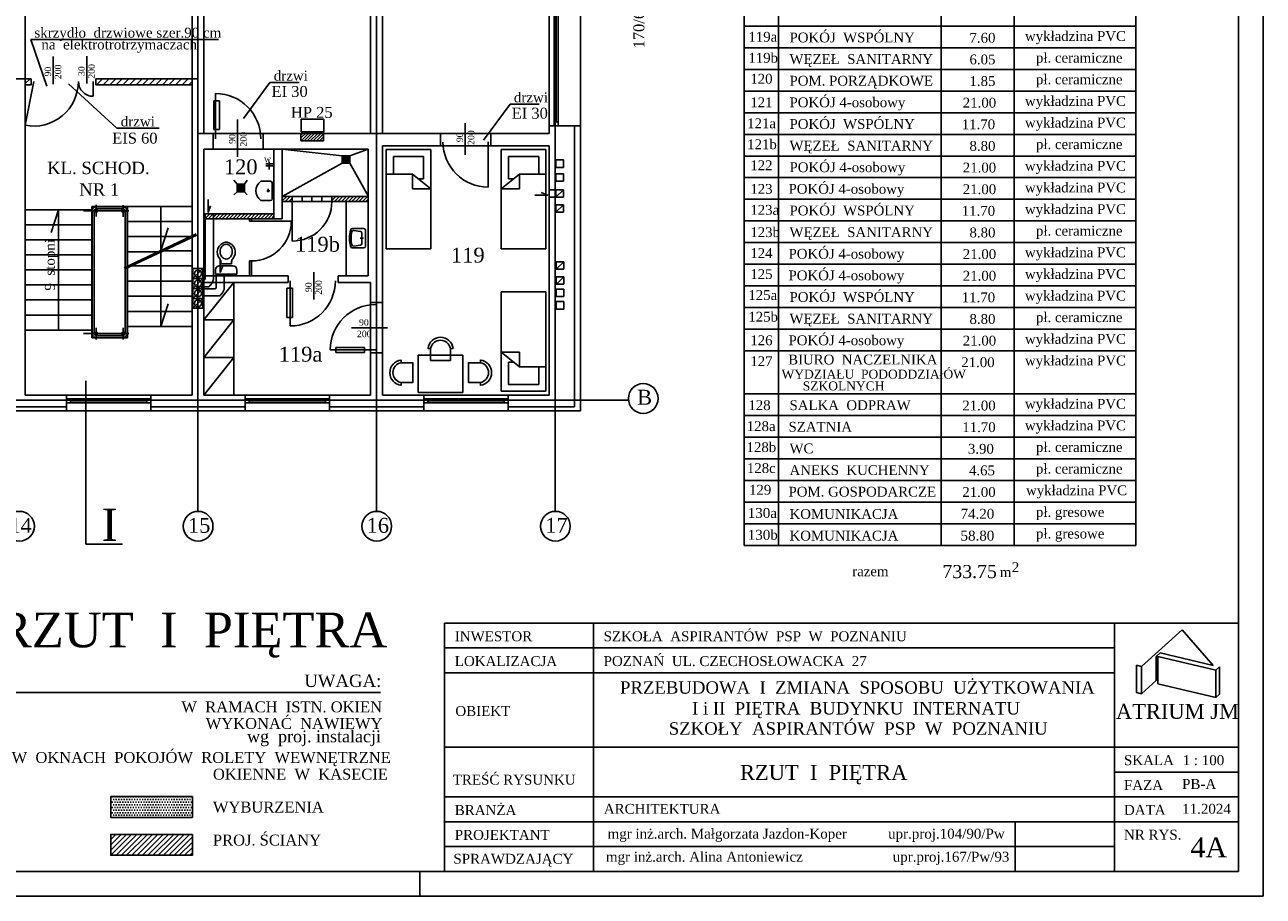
# Model space of a CAD drawing. Extents: x -4334 to 40851, y -15274 to 9778.
# Tile 10 of 15: x 38355 to 40851, y 3455 to 5210. Entities that reach past the tile are written whole.
import ezdxf

# ---------------------------------------------------------------- set-up
doc = ezdxf.new("R2010")
doc.units = 0
doc.header["$LTSCALE"] = 100
doc.header["$MEASUREMENT"] = 0
doc.linetypes.add('ACAD_ISO02W100', pattern=[15, 12, -3])
doc.linetypes.add('ACAD_ISO04W100', pattern=[30.5, 24, -3, 0.5, -3])
doc.layers.get('0').update_dxf_attribs({"color": 251, "linetype": 'CONTINUOUS'})
for name, color, linetype in [('CIENKIE', 251, 'CONTINUOUS'), ('NAPIS', 251, 'CONTINUOUS'), ('OSIE', 251, 'ACAD_ISO04W100'), ('PRZERYW', 251, 'ACAD_ISO02W100'), ('SCIANY', 251, 'CONTINUOUS'), ('urzadzenia', 251, 'CONTINUOUS'), ('URZĄDZENIA', 251, 'CONTINUOUS')]:
    doc.layers.add(name, color=color, linetype=linetype)
doc.styles.add('NEWROMAN', font='TIMES.TTF')
pattern_1 = [(45, (16277.179, -49.962), (-3.5355339, 3.5355339), [])]

# ---------------------------------------------------------------- blocks, each defined once
blk = doc.blocks.new('R053')
for p, q in [((0.917, 0.692), (0.083, 0.692)), ((0, 0.608), (0, 0)), ((0.095, 0.075), (0.149, 0.421)), ((0.769, 0.492), (0.231, 0.492)), ((0.5, 0.575), (0.5, 0.408)), ((0.905, 0.075), (0.851, 0.421)), ((1, 0), (1, 0.608))]:
    blk.add_line(p, q)
for centre, radius, start, end in [((0.083, 0.608), 0.0833, 90, 180), ((0.917, 0.608), 0.0833, 0, 90), ((0.083, 0), 0.0833, 180, 254.04705), ((0.177, 0.062), 0.0833, 171.19534, 256.97978), ((0.231, 0.408), 0.0833, 90, 171.19534), ((0.769, 0.408), 0.0833, 8.80466, 90), ((0.823, 0.062), 0.0833, 283.02022, 8.80466), ((0.5, 1.458), 1.599, 254.04705, 285.95295), ((0.5, 1.458), 1.516, 256.97978, 283.02022), ((0.917, 0), 0.0833, 285.95295, 0)]:
    blk.add_arc(centre, radius, start, end)
blk = doc.blocks.new('R056')
for p, q in [((-0.332, 0.998), (0.335, 0.998)), ((-0.332, 0.865), (-0.332, 0.998)), ((0.335, 0.998), (0.335, 0.865)), ((0.201, 0.732), (-0.199, 0.732)), ((-0.165, 0.67), (0.001, 0.67)), ((-0.165, 0.67), (-0.165, 0.607)), ((0.168, 0.67), (0.001, 0.67)), ((0.168, 0.67), (0.168, 0.607))]:
    blk.add_line(p, q)
blk.add_lwpolyline([(0.001, 0.067, 0.117514), (0.071, 0.083, 0.104443), (0.135, 0.134, 0.090071), (0.175, 0.207, 0.08201), (0.19, 0.297, 0.08201), (0.175, 0.387, 0.090071), (0.135, 0.459, 0.104443), (0.071, 0.51, 0.117514), (0.001, 0.527, 0.117514), (-0.069, 0.51, 0.104443), (-0.132, 0.459, 0.090071), (-0.172, 0.387, 0.08201), (-0.187, 0.297, 0.08201), (-0.172, 0.207, 0.090071), (-0.132, 0.134, 0.104443), (-0.069, 0.083, 0.117514)], format="xyb", close=True)
for centre, radius, start, end in [((-0.199, 0.865), 0.133, 180, 270), ((0.201, 0.865), 0.133, 270, 0), ((0.038, 0.311), 0.315, 138.639, 258.4219), ((-0.299, 0.607), 0.133, 318.639, 0), ((-0.035, 0.311), 0.315, 281.5781, 41.361), ((0.301, 0.607), 0.133, 180, 221.361), ((0.001, 0.133), 0.133, 258.4219, 281.5781)]:
    blk.add_arc(centre, radius, start, end)

msp = doc.modelspace()

# ---------------------------------------------------------------- hatches: boundary and pattern name
at = {"layer": 'urzadzenia', "ltscale": 3}
h = msp.add_hatch(dxfattribs=at)
h.set_pattern_fill('ANSI31', color=256, scale=75, style=0)
h.paths.add_polyline_path([(38498.2, 5101.1), (38498.2, 5089.1), (38692.2, 5089.1), (38692.2, 5101.1)])
h.paths.add_polyline_path([(38356.2, 5101.1), (38356.2, 5089.1), (38368.2, 5089.1), (38368.2, 5101.1)])
h = msp.add_hatch(dxfattribs=at)
h.set_pattern_fill('ANSI31', color=256, scale=35, style=0)
h.set_pattern_definition([(45, (24703.8242, 3748.6937), (-3.0935922, 3.0935922), [])])
h.paths.add_polyline_path([(38911.8, 4991.1), (38911.8, 4976.1), (38956.9, 4976.1), (38956.9, 4991.1)])
h = msp.add_hatch(dxfattribs=at)
h.set_pattern_fill('ANSI31', color=256, scale=40, style=0)
h.set_pattern_definition(pattern_1)
h.paths.add_polyline_path([(38974, 4864.1), (38974, 4854.1), (39047.2, 4854.1), (39047.2, 4864.1)])
h.paths.add_polyline_path([(38874.2, 4854.1), (38894, 4854.1), (38894, 4864.1), (38874.2, 4864.1)])
h = msp.add_hatch(dxfattribs=at)
h.set_pattern_fill('ANSI31', color=256, scale=40, style=0)
h.set_pattern_definition(pattern_1)
h.paths.add_polyline_path([(38857.2, 4819.1), (38857.2, 4829.1), (38716.2, 4829.1), (38716.2, 4819.1)])
at = {"layer": 'URZĄDZENIA', "lineweight": 25, "ltscale": 3}
h = msp.add_hatch(dxfattribs=at)
h.set_pattern_fill('DOTS', color=256, scale=85, style=0)
h.paths.add_polyline_path([(38693, 3655.5), (38528.3, 3655.5), (38528.3, 3613.7), (38693, 3613.7)])
h = msp.add_hatch(dxfattribs=at)
h.set_pattern_fill('ANSI31', color=256, scale=60, style=0)
h.paths.add_polyline_path([(38693, 3579.3), (38528.3, 3579.3), (38528.3, 3537.5), (38693, 3537.5)])

# ---------------------------------------------------------------- linework, layer by layer
at = {"layer": 'CIENKIE', "ltscale": 3}
for p, q in [((40851, 6424.9), (40851, 3454.9)), ((40801, 6374.9), (40801, 3504.9)), ((39412.2, 5304.1), (39412.2, 5006.1)), ((39422.2, 5304.1), (39422.2, 5006.1)), ((39426.2, 5296.1), (39426.2, 5014.1)), ((39430.2, 5304.1), (39430.2, 5006.1)), ((39475.2, 5304.1), (39475.2, 5006.1)), ((38399.7, 5086.4), (38367.7, 5179.8)), ((38745.9, 5179.8), (38367.7, 5179.8)), ((38412.3, 5090.5), (38412.3, 5145.9)), ((38480, 5091.5), (38480, 5146.8)), ((38356.2, 5007.3), (38373.2, 5095.7)), ((38493.2, 5095.7), (38493.2, 5065.7)), ((38849.1, 5093.6), (38795.8, 5021.2)), ((38907.9, 5093.6), (38849.1, 5093.6)), ((38540.9, 5001.3), (38443.1, 5091.1)), ((38739.7, 4980.3), (38739.7, 5071.3)), ((39333.1, 5049.8), (39279.7, 4977.4)), ((39391.8, 5049.8), (39333.1, 5049.8)), ((38783.7, 4944.1), (38783.7, 5019.1)), ((38626.1, 5001.3), (38540.9, 5001.3)), ((39242.4, 4948.1), (39242.4, 5011.9)), ((39422.2, 5014.1), (39430.2, 5014.1)), ((39463.2, 4440.1), (39463.2, 5006.1)), ((39289.2, 4974), (39289.2, 4882.6)), ((39383.2, 4866.9), (39409.3, 4866.9)), ((39409.3, 4866.9), (39395.9, 4871.8)), ((39425.7, 4862.5), (39440.7, 4877.5)), ((38490.2, 4844.1), (38692.2, 4844.1)), ((38629.2, 4755.3), (38629.2, 4844.1)), ((38724.5, 4857.6), (38724.5, 4831.5)), ((38724.5, 4831.5), (38729.4, 4844.9)), ((39425.7, 4832.5), (39440.7, 4847.5)), ((38356.2, 4837.1), (38490.2, 4837.1)), ((38423.2, 4837.1), (38408.1, 4791.5)), ((38423.2, 4595.1), (38423.2, 4837.1)), ((38356.2, 4806.8), (38490.2, 4806.8)), ((38562.2, 4813.6), (38692.2, 4813.6)), ((38644.3, 4800.9), (38629.2, 4755.3)), ((38356.2, 4776.6), (38490.2, 4776.6)), ((38555.2, 4720.5), (38700.6, 4789)), ((38556.5, 4717.8), (38701.8, 4786.3)), ((38562.2, 4783.1), (38692.2, 4783.1)), ((38356.2, 4746.3), (38490.2, 4746.3)), ((38562.2, 4752.6), (38623.3, 4752.6)), ((38629.2, 4602.1), (38629.2, 4752)), ((38634.6, 4754.6), (38692.2, 4754.6)), ((38569.9, 4724.1), (38692.2, 4724.1)), ((38694.2, 4698.8), (38714.2, 4718.8)), ((38749.2, 4736.7), (38749.2, 4710.6)), ((38749.2, 4710.6), (38754.2, 4724)), ((39426.3, 4717.3), (39441.3, 4732.3)), ((38356.2, 4716.1), (38490.2, 4716.1)), ((38562.2, 4693.6), (38692.2, 4693.6)), ((38694.2, 4678.8), (38714.2, 4698.8)), ((38890.1, 4694.2), (38890.1, 4603.2)), ((38937.5, 4656.3), (38937.5, 4711.7)), ((38937.5, 4656.3), (38937.5, 4711.7)), ((39426.7, 4687.3), (39441.3, 4702.3)), ((38356.2, 4685.8), (38490.2, 4685.8)), ((38694.2, 4658.8), (38714.2, 4678.8)), ((38356.2, 4655.6), (38490.2, 4655.6)), ((38562.2, 4663.1), (38692.2, 4663.1)), ((38644.3, 4647.7), (38629.2, 4602.1)), ((38694.2, 4638.8), (38714.2, 4658.8)), ((38356.2, 4625.3), (38490.2, 4625.3)), ((38562.2, 4632.6), (38692.2, 4632.6)), ((38356.2, 4595.1), (38490.2, 4595.1)), ((38562.2, 4602.1), (38692.2, 4602.1)), ((39013.7, 4599.7), (39086.2, 4599.7)), ((38490.2, 4579.1), (38562.2, 4579.1)), ((39061.9, 4555.2), (38970.9, 4555.2)), ((38439.2, 4464.1), (38609.2, 4464.1)), ((38439.2, 4456.2), (38609.2, 4456.2)), ((38439.2, 4448.2), (38609.2, 4448.2)), ((38447.2, 4448.2), (38447.2, 4456.2)), ((38447.2, 4452.2), (38601.2, 4452.2)), ((38601.2, 4448.2), (38601.2, 4456.2)), ((38799.2, 4464.1), (38969.2, 4464.1)), ((38799.2, 4456.2), (38969.2, 4456.2)), ((38799.2, 4448.2), (38969.2, 4448.2)), ((38807.2, 4448.2), (38807.2, 4456.2)), ((38807.2, 4452.2), (38961.2, 4452.2)), ((38961.2, 4448.2), (38961.2, 4456.2)), ((39159.2, 4464.1), (39329.2, 4464.1)), ((39159.2, 4456.2), (39329.2, 4456.2)), ((39159.2, 4448.2), (39329.2, 4448.2)), ((39167.2, 4448.2), (39167.2, 4456.2)), ((39167.2, 4452.2), (39321.2, 4452.2)), ((39321.2, 4448.2), (39321.2, 4456.2)), ((38249.2, 4440.1), (38439.2, 4440.1)), ((38609.2, 4432.1), (38439.2, 4432.1)), ((38609.2, 4440.1), (38799.2, 4440.1)), ((38969.2, 4432.1), (38799.2, 4432.1)), ((38969.2, 4440.1), (39159.2, 4440.1)), ((39329.2, 4432.1), (39159.2, 4432.1)), ((39329.2, 4440.1), (39463.2, 4440.1)), ((40801, 4028.8), (40801, 3528.8)), ((40605.5, 3917.7), (40605.5, 3862.7)), ((40755.5, 3909.9), (40755.5, 3854.9)), ((39072, 3865), (38301.3, 3865)), ((40755.5, 3854.9), (40763, 3861.6)), ((40801, 3504.9), (33348.9, 3504.9)), ((39151, 3504.9), (39151, 3454.9)), ((40851, 3454.9), (32948.9, 3454.9)), ((40851, 3454.9), (32948.9, 3454.9))]:
    msp.add_line(p, q, dxfattribs=at)
at = {"layer": 'CIENKIE', "lineweight": 25, "ltscale": 3}
for p, q in [((39874, 6207.4), (39874, 5119.7)), ((40201.8, 6207.4), (40201.8, 5119.7)), ((40349.1, 6207.4), (40349.1, 5119.7)), ((40594.2, 6207.4), (40594.2, 5119.7)), ((39805.2, 5800.9), (39805.2, 5119.7)), ((39805.2, 5206.9), (40594.2, 5206.9)), ((39805.2, 5206.9), (40347, 5206.9)), ((39805.2, 5164.6), (39805.2, 4714.5)), ((39805.2, 5163.3), (40592.1, 5163.3)), ((39805.2, 5163.3), (40347, 5163.3)), ((39808.3, 5163.3), (40594.2, 5163.3)), ((39808.3, 5163.3), (40350.1, 5163.3)), ((39874, 5164.6), (39874, 4161.4)), ((40201.8, 5164.6), (40201.8, 4161.4)), ((40349.1, 5164.6), (40349.1, 4161.4)), ((40594.2, 5164.6), (40594.2, 4161.4)), ((39805.2, 5119.7), (40594.2, 5119.7)), ((39805.2, 5119.7), (40594.2, 5119.7)), ((39805.2, 5119.7), (39805.2, 4161.4)), ((39805.2, 5119.7), (40594.2, 5119.7)), ((39805.2, 5076.2), (40594.2, 5076.2)), ((39805.2, 5032.6), (40594.2, 5032.6)), ((39805.2, 5032.6), (40347, 5032.6)), ((39805.2, 4989.1), (40592.1, 4989.1)), ((39805.2, 4989.1), (40347, 4989.1)), ((39808.3, 4989.1), (40594.2, 4989.1)), ((39808.3, 4989.1), (40350.1, 4989.1)), ((39805.2, 4945.5), (40594.2, 4945.5)), ((39805.2, 4901.9), (40594.2, 4901.9)), ((39805.2, 4858.4), (40594.2, 4858.4)), ((39805.2, 4814.8), (40594.2, 4814.8)), ((39805.2, 4771.3), (40594.2, 4771.3)), ((39805.2, 4771.3), (40347, 4771.3)), ((39805.2, 4727.7), (40592.1, 4727.7)), ((39805.2, 4727.7), (40347, 4727.7)), ((39808.3, 4727.7), (40594.2, 4727.7)), ((39808.3, 4727.7), (40350.1, 4727.7)), ((39805.2, 4684.1), (40594.2, 4684.1)), ((39805.2, 4640.6), (40594.2, 4640.6)), ((39805.2, 4597), (40594.2, 4597)), ((39805.2, 4553.5), (40594.2, 4553.5)), ((39805.2, 4466.3), (40594.2, 4466.3)), ((39805.2, 4422.8), (40594.2, 4422.8)), ((39805.2, 4422.8), (40347, 4422.8)), ((39805.2, 4379.2), (40592.1, 4379.2)), ((39805.2, 4379.2), (40347, 4379.2)), ((39808.3, 4379.2), (40594.2, 4379.2)), ((39808.3, 4379.2), (40350.1, 4379.2)), ((39805.2, 4335.7), (40594.2, 4335.7)), ((39805.2, 4292.1), (40594.2, 4292.1)), ((39805.2, 4248.5), (40594.2, 4248.5)), ((39805.2, 4205), (40594.2, 4205)), ((39805.2, 4161.4), (40594.2, 4161.4))]:
    msp.add_line(p, q, dxfattribs=at)
at = {"layer": 'CIENKIE'}
for p, q in [((38911.8, 4976.1), (38911.8, 4991.1)), ((38956.9, 4976.1), (38911.8, 4976.1)), ((38956.9, 4991.1), (38956.9, 4976.1)), ((39425.7, 4922.5), (39425.7, 4937.5)), ((39425.7, 4937.5), (39440.7, 4937.5)), ((39440.7, 4922.5), (39425.7, 4922.5)), ((39440.7, 4937.5), (39440.7, 4922.5)), ((39425.7, 4909.7), (39440.7, 4909.7)), ((39425.7, 4894.7), (39425.7, 4909.7)), ((39440.7, 4894.7), (39425.7, 4894.7)), ((39440.7, 4909.7), (39440.7, 4894.7)), ((39412.2, 4877.5), (39440.7, 4877.5)), ((39425.7, 4862.5), (39425.7, 4877.5)), ((39440.7, 4877.5), (39440.7, 4862.5)), ((38490.2, 4579.1), (38490.2, 4844.1)), ((39440.7, 4862.5), (39412.2, 4862.5)), ((39425.7, 4847.5), (39440.7, 4847.5)), ((39425.7, 4832.5), (39425.7, 4847.5)), ((39440.7, 4847.5), (39440.7, 4832.5)), ((39440.7, 4832.5), (39425.7, 4832.5)), ((38562.2, 4579.1), (38562.2, 4720.4)), ((39426.3, 4732.3), (39441.3, 4732.3)), ((39426.3, 4717.3), (39426.3, 4732.3)), ((39441.3, 4717.3), (39426.3, 4717.3)), ((39441.3, 4732.3), (39441.3, 4717.3)), ((39426.3, 4702.3), (39441.3, 4702.3)), ((39426.3, 4687.3), (39426.3, 4702.3)), ((39441.3, 4702.3), (39441.3, 4687.3)), ((39441.3, 4687.3), (39426.3, 4687.3)), ((39426.3, 4677.3), (39441.3, 4677.3)), ((39426.3, 4662.3), (39426.3, 4677.3)), ((39441.3, 4677.3), (39441.3, 4662.3)), ((39441.3, 4662.3), (39426.3, 4662.3)), ((39426.3, 4652.3), (39441.3, 4652.3)), ((39426.3, 4637.3), (39426.3, 4652.3)), ((39441.3, 4652.3), (39441.3, 4637.3)), ((39441.3, 4637.3), (39426.3, 4637.3)), ((39201, 4004.9), (40801, 4004.9)), ((39201, 4004.9), (39201, 3504.9)), ((39501, 4004.9), (39501, 3504.9)), ((40551, 4004.9), (40551, 3504.9)), ((40605.5, 3917.7), (40687.3, 3991.3)), ((40687.3, 3991.3), (40749.8, 3919.8)), ((39201, 3954.9), (40551, 3954.9)), ((40635.3, 3937.7), (40643.6, 3945.2)), ((40749.8, 3919.8), (40643.6, 3945.2)), ((40595.8, 3865), (40595.8, 3920)), ((40605.5, 3917.7), (40595.8, 3920)), ((40635.3, 3889.5), (40635.3, 3937.7)), ((40755.5, 3909.9), (40638.9, 3937.9)), ((40638.9, 3882.9), (40638.9, 3937.9)), ((39201, 3904.9), (40551, 3904.9)), ((40755.5, 3909.9), (40763, 3916.6)), ((40763, 3861.6), (40763, 3916.6)), ((40605.5, 3862.7), (40635.3, 3889.5)), ((40755.5, 3854.9), (40638.9, 3882.9)), ((40605.5, 3862.7), (40595.8, 3865)), ((39201, 3754.9), (40801, 3754.9)), ((40551, 3704.9), (40801, 3704.9)), ((39201, 3654.9), (40801, 3654.9)), ((40551, 3654.9), (40801, 3654.9)), ((39201, 3604.9), (40801, 3604.9)), ((40351, 3604.9), (40351, 3504.9)), ((39201, 3554.9), (40551, 3554.9))]:
    msp.add_line(p, q, dxfattribs=at)
msp.add_lwpolyline([(38912.5, 4994.1), (38912.5, 5019.4), (38957.6, 5019.4), (38957.6, 4994.1)], close=True, dxfattribs=at)
at = {"layer": 'CIENKIE', "lineweight": 25, "ltscale": 3}
for points in [[(38693, 3655.5), (38528.3, 3655.5), (38528.3, 3613.7), (38693, 3613.7)], [(38693, 3579.3), (38528.3, 3579.3), (38528.3, 3537.5), (38693, 3537.5)]]:
    msp.add_lwpolyline(points, close=True, dxfattribs=at)
at = {"layer": 'CIENKIE'}
for centre in [(38704.2, 4708.8), (38704.2, 4688.8), (38704.2, 4668.8), (38704.2, 4648.8)]:
    msp.add_circle(centre, 7, dxfattribs=at)
at = {"layer": 'CIENKIE', "ltscale": 3}
for centre in [(39601.6, 4457.2), (38344.5, 4199.9), (38704.5, 4199.9), (39064.5, 4199.9), (39424.5, 4199.9)]:
    msp.add_circle(centre, 30, dxfattribs=at)
for centre, radius, start, end in [((38373.2, 5095.7), 90, 259.1121, 0), ((38493.2, 5095.7), 30, 180, 270), ((38739.7, 4980.3), 91, 0, 90), ((39289.2, 4974), 91.3, 180.2104, 270), ((38890.1, 4694.2), 91, 270, 0), ((39061.9, 4555.2), 91, 90, 180)]:
    msp.add_arc(centre, radius, start, end, dxfattribs=at)
at = {"layer": 'OSIE', "ltscale": 3}
for p, q in [((38704.2, 4229.9), (38704.2, 5983.6)), ((39064.2, 4229.9), (39064.2, 5983.6)), ((39424.2, 4229.9), (39424.2, 5983.6)), ((33625.2, 4454.1), (39571.7, 4454.1))]:
    msp.add_line(p, q, dxfattribs=at)
at = {"layer": 'OSIE'}
for p, q in [((38499.2, 4847.4), (38499.2, 4823.5)), ((38553.2, 4846.7), (38553.2, 4822.9)), ((38473.7, 4835.1), (38564.7, 4835.1)), ((38499.2, 4575.8), (38499.2, 4599.6)), ((38553.2, 4575.8), (38553.2, 4599.6)), ((38473.7, 4588.1), (38564.7, 4588.1))]:
    msp.add_line(p, q, dxfattribs=at)
at = {"layer": 'PRZERYW', "ltscale": 3}
for p, q in [((38356.2, 5304.1), (38356.2, 5101.1)), ((38692.2, 5101.1), (38692.2, 5304.1)), ((38716.2, 4991.1), (38716.2, 5304.1)), ((39052.2, 4991.1), (39052.2, 5304.1)), ((39076.2, 4991.1), (39076.2, 5304.1)), ((38734.7, 4991.1), (38835.7, 4991.1)), ((39193.2, 4991.1), (39294.2, 4991.1)), ((38835.7, 4959.1), (38734.7, 4959.1)), ((39294.2, 4966.1), (39193.2, 4966.1)), ((38718.5, 4697.4), (38718.5, 4829.1)), ((38735.2, 4697.4), (38735.2, 4829.1)), ((38740.6, 4679.1), (38740.6, 4704.1)), ((38757.3, 4679.1), (38757.3, 4704.1)), ((38709.9, 4682.2), (38725.6, 4682.2)), ((38714.2, 4677.7), (38736.8, 4677.7)), ((38714.2, 4663.9), (38747.8, 4663.9)), ((39051.7, 4650.3), (39051.7, 4549.3)), ((39076.2, 4650.3), (39076.2, 4549.3))]:
    msp.add_line(p, q, dxfattribs=at)
at = {"layer": 'PRZERYW'}
for points in [[(38736.2, 5056.9), (38747.7, 5056.9), (38747.7, 4999.1), (38736.2, 4999.1)], [(38883.5, 4679.4), (38895, 4679.4), (38895, 4620.2), (38883.5, 4620.2)], [(38981.9, 4560), (39039.7, 4560), (39039.7, 4549.9), (38981.9, 4549.9)]]:
    msp.add_lwpolyline(points, close=True, dxfattribs=at)
at = {"layer": 'PRZERYW', "ltscale": 3}
for centre, radius, start, end in [((38713.5, 4723.4), 7.17, 268.8712, 303.8177), ((38714.5, 4703.4), 7.17, 268.8712, 303.8177), ((38710.6, 4702.3), 25.1, 306.9473, 348.8438), ((38736.6, 4685.1), 7.17, 268.8712, 303.8177), ((38732.7, 4684), 25.1, 306.9473, 348.8438)]:
    msp.add_arc(centre, radius, start, end, dxfattribs=at)
at = {"layer": 'SCIANY', "ltscale": 3}
for p, q in [((38215.9, 5101.1), (38368.2, 5101.1)), ((38498.2, 5101.1), (38704.2, 5101.1)), ((38356.2, 5089.1), (38368.2, 5089.1)), ((38498.2, 5089.1), (38692.2, 5089.1)), ((39412.2, 5006.1), (39475.2, 5006.1)), ((39412.2, 4991.1), (39412.2, 5006.1)), ((39475.2, 4432.1), (39475.2, 5006.1)), ((38704.2, 4991.1), (38734.7, 4991.1)), ((38835.7, 4991.1), (38956.9, 4991.1)), ((38956.9, 4991.1), (39193.2, 4991.1)), ((39193.2, 4966.1), (39193.2, 4991.1)), ((39294.2, 4991.1), (39412.2, 4991.1)), ((39294.2, 4966.1), (39294.2, 4991.1)), ((38716.2, 4959.1), (38734.7, 4959.1)), ((38835.7, 4959.1), (39047.2, 4959.1)), ((39076.2, 4966.1), (39193.2, 4966.1)), ((39294.2, 4966.1), (39412.2, 4966.1)), ((39412.2, 4464.1), (39412.2, 4966.1)), ((38874.2, 4864.1), (38894, 4864.1)), ((38874.2, 4854.1), (38894, 4854.1)), ((38974, 4864.1), (39047.7, 4864.1)), ((38974, 4854.1), (39047.7, 4854.1)), ((38716.2, 4829.1), (38857.2, 4829.1)), ((38716.2, 4819.1), (38874.2, 4819.1)), ((38716.2, 4704.1), (38886, 4704.1)), ((38987, 4704.1), (39047.2, 4704.1)), ((38716.2, 4691.1), (38886, 4691.1)), ((38987, 4691.1), (39051.7, 4691.1)), ((39052.2, 4650.3), (39076.2, 4650.3)), ((39051.7, 4549.3), (39076.2, 4549.3)), ((38478.5, 4492.7), (38478.5, 4163.7)), ((38356.2, 4464.1), (38439.2, 4464.1)), ((38439.2, 4432.1), (38439.2, 4464.1)), ((38609.2, 4464.1), (38692.2, 4464.1)), ((38609.2, 4432.1), (38609.2, 4464.1)), ((38716.2, 4464.1), (38799.2, 4464.1)), ((38799.2, 4432.1), (38799.2, 4464.1)), ((38969.2, 4464.1), (39052.2, 4464.1)), ((38969.2, 4432.1), (38969.2, 4464.1)), ((39076.2, 4464.1), (39159.2, 4464.1)), ((39159.2, 4432.1), (39159.2, 4464.1)), ((39329.2, 4464.1), (39412.2, 4464.1)), ((39329.2, 4432.1), (39329.2, 4464.1)), ((38249.2, 4432.1), (38439.2, 4432.1)), ((38609.2, 4432.1), (38799.2, 4432.1)), ((38969.2, 4432.1), (39159.2, 4432.1)), ((39329.2, 4432.1), (39475.2, 4432.1)), ((38552.2, 4163.7), (38478.5, 4163.7))]:
    msp.add_line(p, q, dxfattribs=at)
at = {"layer": 'SCIANY'}
for p, q in [((38356.2, 4464.1), (38356.2, 5101.1)), ((38368.2, 5089.1), (38368.2, 5101.1)), ((38498.2, 5089.1), (38498.2, 5101.1)), ((38692.2, 4464.1), (38692.2, 5101.1)), ((38704.2, 4991.1), (38704.2, 5101.1)), ((38734.7, 4959.1), (38734.7, 4991.1)), ((38835.7, 4959.1), (38835.7, 4991.1)), ((38716.2, 4464.1), (38716.2, 4959.1)), ((38857.2, 4829.1), (38857.2, 4959.1)), ((38874.2, 4819.1), (38874.2, 4959.1)), ((39047.2, 4704.1), (39047.2, 4959.1)), ((39076.2, 4650.3), (39076.2, 4966.1)), ((38894, 4854.1), (38894, 4864.1)), ((38974, 4854.1), (38974, 4864.1)), ((38886, 4691.1), (38886, 4704.1)), ((38987, 4691.1), (38987, 4704.1)), ((39051.7, 4650.3), (39051.7, 4691.1)), ((39052.2, 4464.1), (39052.2, 4549.3)), ((39076.2, 4464.1), (39076.2, 4549.3))]:
    msp.add_line(p, q, dxfattribs=at)
at = {"layer": 'SCIANY', "ltscale": 3}
for centre in [(38499.2, 4835.1), (38553.2, 4835.1), (38499.2, 4588.1), (38553.2, 4588.1)]:
    msp.add_circle(centre, 2.5, dxfattribs=at)
at = {"layer": 'urzadzenia', "ltscale": 3}
for p, q in [((38995, 4946), (38873.7, 4959.1)), ((38995, 4946), (39010, 4946)), ((38995, 4946), (38995, 4931)), ((38995, 4943), (39010, 4943)), ((39010, 4946), (39047.2, 4959.1)), ((39010, 4946), (39010, 4931)), ((39173.3, 4958.3), (39083.3, 4958.3)), ((39158.7, 4944.8), (39098, 4944.8)), ((39315.5, 4958.3), (39405.5, 4958.3)), ((39330.2, 4944.8), (39390.9, 4944.8)), ((38841.2, 4929.5), (38857.2, 4929.5)), ((38841.2, 4925.9), (38857.2, 4925.9)), ((38847.4, 4933.7), (38847.4, 4918.1)), ((38995, 4931), (38874.2, 4864.1)), ((38995, 4940), (39010, 4940)), ((38995, 4937), (39010, 4937)), ((38995, 4934), (39010, 4934)), ((38995, 4931), (39010, 4931)), ((39010, 4931), (39047.7, 4864.1)), ((38783.2, 4888.6), (38776.4, 4896.7)), ((38798.2, 4888.6), (38803.6, 4896.7)), ((39136.8, 4909.1), (39083.3, 4909.1)), ((39173.3, 4879.6), (39136.8, 4909.1)), ((39136.8, 4909.1), (39136.8, 4879.6)), ((39158.7, 4899.7), (39148.4, 4899.7)), ((39315.5, 4879.6), (39352.1, 4909.1)), ((39330.2, 4899.7), (39340.5, 4899.7)), ((39352.1, 4909.1), (39405.5, 4909.1)), ((39352.1, 4909.1), (39352.1, 4879.6)), ((38783.2, 4873.6), (38776.4, 4867.4)), ((38783.2, 4888.6), (38783.2, 4873.6)), ((38783.2, 4888.6), (38798.2, 4888.6)), ((38783.2, 4885.6), (38798.2, 4885.6)), ((38783.2, 4882.6), (38798.2, 4882.6)), ((38783.2, 4879.6), (38798.2, 4879.6)), ((38783.2, 4876.6), (38798.2, 4876.6)), ((38783.2, 4873.6), (38798.2, 4873.6)), ((38798.2, 4888.6), (38798.2, 4873.6)), ((38803.6, 4867.4), (38798.2, 4873.6)), ((38845.7, 4879.4), (38845.7, 4872.5)), ((39173.3, 4879.6), (39136.8, 4879.6)), ((39315.5, 4879.6), (39352.1, 4879.6)), ((38894, 4864.1), (38974, 4864.1)), ((38894, 4854.1), (38894, 4774.1)), ((38894, 4854.1), (38974, 4854.1)), ((38857.2, 4829.1), (38857.2, 4819.1)), ((38808.2, 4814.1), (38892.2, 4814.1)), ((39173.3, 4758.3), (39083.3, 4758.3)), ((39315.5, 4758.3), (39405.5, 4758.3)), ((38694.2, 4718.8), (38694.2, 4638.8)), ((38714.2, 4718.8), (38714.2, 4638.8)), ((38808.2, 4734.1), (38812.2, 4734.1)), ((38716.2, 4615.4), (38776.2, 4691.1)), ((39315.5, 4671.9), (39405.5, 4671.9)), ((38716.2, 4539.7), (38776.2, 4615.4)), ((38499.2, 4584.1), (38553.2, 4584.1)), ((38499.2, 4579.9), (38553.2, 4579.9)), ((39148.3, 4469.5), (39148.3, 4544.5)), ((39148.3, 4544.5), (39238.3, 4544.5)), ((39238.3, 4469.5), (39238.3, 4544.5)), ((39315.5, 4550.6), (39352.1, 4550.6)), ((39315.5, 4550.6), (39352.1, 4521.1)), ((39352.1, 4521.1), (39352.1, 4550.6)), ((38716.2, 4464.1), (38776.2, 4539.7)), ((39330.2, 4530.5), (39340.5, 4530.5)), ((39352.1, 4521.1), (39405.5, 4521.1)), ((39148.3, 4469.5), (39238.3, 4469.5)), ((39315.5, 4471.9), (39405.5, 4471.9)), ((39330.2, 4485.4), (39390.9, 4485.4))]:
    msp.add_line(p, q, dxfattribs=at)
at = {"layer": 'urzadzenia'}
for p, q in [((39083.3, 4958.3), (39083.3, 4758.3)), ((39098, 4944.8), (39098, 4909.1)), ((39158.7, 4944.8), (39158.7, 4899.7)), ((39158.7, 4944.8), (39158.7, 4899.7)), ((39173.3, 4958.3), (39173.3, 4758.3)), ((39315.5, 4958.3), (39315.5, 4758.3)), ((39330.2, 4944.8), (39330.2, 4899.7)), ((39390.9, 4944.8), (39390.9, 4909.1)), ((39405.5, 4958.3), (39405.5, 4758.3)), ((38850.5, 4894.8), (38830.8, 4894.8)), ((38849.2, 4875.3), (38842.7, 4875.3)), ((38853.7, 4859), (38853.7, 4891.5)), ((38562.2, 4723.8), (38562.2, 4844.1)), ((38830.8, 4855.8), (38850.5, 4855.8)), ((38914, 4854.1), (38914, 4864.1)), ((38934, 4854.1), (38934, 4864.1)), ((38954, 4854.1), (38954, 4864.1)), ((39002.7, 4704.1), (39002.7, 4854.1)), ((38808.2, 4814.1), (38808.2, 4819.1)), ((38812.2, 4814.1), (38812.2, 4819.1)), ((38557.2, 4588.1), (38557.2, 4718.1)), ((38561.4, 4588.1), (38561.4, 4720.1)), ((38694.2, 4718.8), (38714.2, 4718.8)), ((38808.2, 4704.1), (38808.2, 4734.1)), ((38812.2, 4704.1), (38812.2, 4734.1)), ((38694.2, 4698.8), (38714.2, 4698.8)), ((38694.2, 4678.8), (38714.2, 4678.8)), ((39315.5, 4471.9), (39315.5, 4671.9)), ((39405.5, 4471.9), (39405.5, 4671.9)), ((38694.2, 4658.8), (38714.2, 4658.8)), ((38694.2, 4638.8), (38714.2, 4638.8)), ((39330.2, 4485.4), (39330.2, 4530.5)), ((39390.9, 4485.4), (39390.9, 4521.1))]:
    msp.add_line(p, q, dxfattribs=at)
at = {"layer": 'urzadzenia', "ltscale": 3}
for centre, radius, start, end in [((38845.5, 4875.3), 24.5, 127.1351, 232.8649), ((38894, 4854.1), 80, 270, 0), ((38812.2, 4814.1), 80, 270, 0), ((38499.2, 4588.1), 8.2, 180, 270), ((38499.2, 4588.1), 4, 180, 270), ((38553.2, 4588.1), 8.2, 270, 0), ((38553.2, 4588.1), 4, 270, 0)]:
    msp.add_arc(centre, radius, start, end, dxfattribs=at)
at = {"layer": 'urzadzenia'}
for centre, start, end in [((38850.5, 4891.5), 360, 90), ((38850.5, 4859), 270, 360)]:
    msp.add_arc(centre, 3.25, start, end, dxfattribs=at)
at = {"layer": 'URZĄDZENIA', "ltscale": 3}
for p, q in [((38499.2, 4843.3), (38553.2, 4843.3)), ((38499.2, 4839.1), (38553.2, 4839.1)), ((38716.2, 4615.4), (38776.2, 4615.4)), ((38716.2, 4539.7), (38776.2, 4539.7))]:
    msp.add_line(p, q, dxfattribs=at)
at = {"layer": 'URZĄDZENIA'}
for p, q in [((38491, 4588.1), (38491, 4835.1)), ((38495.2, 4588.1), (38495.2, 4835.1)), ((38557.2, 4721.4), (38557.2, 4835.1)), ((38561.4, 4723.4), (38561.4, 4835.1)), ((38776.2, 4464.1), (38776.2, 4691.1))]:
    msp.add_line(p, q, dxfattribs=at)
for points in [[(39173, 4558.1), (39167.9, 4558.1, -0.895014), (39218.3, 4558.1), (39212.9, 4558.1, 0.825539), (39173.1, 4558), (39173.1, 4534), (39212.9, 4534), (39212.9, 4558.1)], [(39113.4, 4529.2), (39113.4, 4534.4, 0.895014), (39113.4, 4483.9), (39113.4, 4489.4, -0.825539), (39113.4, 4529.2), (39137.4, 4529.2), (39137.4, 4489.4), (39113.4, 4489.4)], [(39273.3, 4529.2), (39273.3, 4534.4, -0.895014), (39273.3, 4483.9), (39273.3, 4489.4, 0.825539), (39273.3, 4529.2), (39249.3, 4529.2), (39249.3, 4489.4), (39273.3, 4489.4)]]:
    msp.add_lwpolyline(points, format="xyb", dxfattribs=at)
at = {"layer": 'URZĄDZENIA', "ltscale": 3}
for centre, radius, start, end in [((38499.2, 4835.1), 8.2, 90, 180), ((38553.2, 4835.1), 8.2, 0, 90), ((38499.2, 4835.1), 4, 90, 180), ((38553.2, 4835.1), 4, 0, 90)]:
    msp.add_arc(centre, radius, start, end, dxfattribs=at)

# ---------------------------------------------------------------- block references
at = {"layer": 'URZĄDZENIA', "lineweight": 25, "ltscale": 3}
for name, p, xscale, yscale, zscale, rotation in [('R053', (39015.1, 4760.4), -39, 39, 39, 270), ('R056', (38761.3, 4772.1), 65, 65, 65, 180)]:
    msp.add_blockref(name, p, dxfattribs=dict(at, xscale=xscale, yscale=yscale, zscale=zscale, rotation=rotation))

# ---------------------------------------------------------------- texts
at = {"layer": 'CIENKIE', "style": 'NEWROMAN'}
for s, height, p in [('SZKOŁA  ASPIRANTÓW  PSP  W  POZNANIU', 20, (39521.7, 3968.4)), ('INWESTOR', 20, (39221.7, 3968.4)), ('POZNAŃ  UL. CZECHOSŁOWACKA  27', 20, (39521.7, 3918.4)), ('LOKALIZACJA', 20, (39221.7, 3918.4)), ('PRZEBUDOWA  I  ZMIANA  SPOSOBU  UŻYTKOWANIA', 25, (39554.8, 3862.7)), ('I i II  PIĘTRA  BUDYNKU  INTERNATU', 25, (39700, 3820.8)), ('OBIEKT', 20, (39222.9, 3817.9)), ('ATRIUM JM', 30, (40554.1, 3812.1)), ('SZKOŁY  ASPIRANTÓW  PSP  W  POZNANIU', 25, (39653, 3780.2)), ('RZUT  I  PIĘTRA  ', 30, (39796.5, 3689.1)), ('SKALA', 20, (40570.3, 3718.8)), ('1 : 100', 20, (40688.5, 3718.8)), ('TREŚĆ RYSUNKU', 20, (39217.7, 3679.6)), ('FAZA', 20, (40570.3, 3668.8)), ('PB-A', 20, (40687.5, 3670.9)), ('BRANŻA', 20, (39221.7, 3618.4)), ('ARCHITEKTURA', 20, (39522.1, 3620.8)), ('DATA', 20, (40570.3, 3618.8)), ('11.2024', 20, (40687.5, 3620.9)), (' mgr inż.arch. Małgorzata Jazdon-Koper           upr.proj.104/90/Pw', 20, (39522.1, 3570.8)), ('PROJEKTANT', 20, (39221.7, 3568.4)), ('NR RYS.', 20, (40570.3, 3568.8)), ('4A', 40, (40704.1, 3533.4)), ('SPRAWDZAJĄCY', 20, (39219, 3520.3)), (' mgr inż.arch. Alina Antoniewicz                        upr.proj.167/Pw/93', 20, (39518.8, 3524.4))]:
    msp.add_text(s, height=height, dxfattribs=at).set_placement(p)
at = {"layer": 'NAPIS', "lineweight": 25, "ltscale": 3, "style": 'NEWROMAN'}
for s, height, p in [('170/62', 22, (39603.8, 5162)), ('90', 13, (38408.2, 5105.6)), ('200', 13, (38428.6, 5100.2)), ('30', 13, (38475.9, 5106.6)), ('200', 13, (38496.3, 5101.2)), ('200', 13, (38802.3, 4964.5)), ('90', 13, (39238.3, 4973.3)), ('200', 13, (39261, 4967.9)), ('90', 13, (38779.6, 4969.9)), ('9  stopni', 20, (38415.7, 4674.3)), ('200', 13, (38953.9, 4666)), ('200', 13, (38953.9, 4666)), ('90', 13, (38933.5, 4671.4))]:
    msp.add_text(s, height=height, rotation=90, dxfattribs=at).set_placement(p)
for s, height, p in [('skrzydło  drzwiowe szer.90 cm', 20, (38374.6, 5183.9)), ('119a', 19.8, (39813.4, 5175.7)), ('POKÓJ  WSPÓLNY', 19.8, (39896.3, 5174.3)), ('7.60', 19.8, (40259, 5173.7)), ('wykładzina PVC', 19.8, (40370.8, 5177.2)), ('na  elektrotrotrzymaczach', 20, (38388.7, 5160.1)), ('119b', 19.8, (39813.4, 5133.4)), ('WĘZEŁ  SANITARNY', 19.8, (39896.3, 5130.8)), ('6.05', 19.8, (40259, 5130.1)), ('pł. ceramiczne', 19.8, (40393, 5133.6)), ('drzwi  ', 20, (38856.9, 5097.3)), ('120', 19.8, (39817.3, 5091.2)), ('POM. PORZĄDKOWE', 19.8, (39896.3, 5087.2)), ('1.85', 19.8, (40259, 5086.5)), ('pł. ceramiczne', 19.8, (40393, 5090)), ('  EI 30', 22, (38835.9, 5064.5)), ('drzwi  ', 20, (39340.8, 5053.5)), ('POKÓJ 4-osobowy', 19.8, (39896.3, 5043.7)), ('wykładzina PVC', 19.8, (40370.8, 5046.5)), ('HP 25', 22, (38891.6, 5022.4)), ('  EI 30', 22, (39319.8, 5020.7)), ('121', 19.8, (39817.3, 5043.7)), ('21.00', 19.8, (40245.5, 5043)), ('drzwi  ', 20, (38548.6, 5005)), ('121a', 19.8, (39810.9, 5001.4)), ('POKÓJ  WSPÓLNY', 19.8, (39896.3, 5000.1)), ('11.70', 19.8, (40243.4, 4999.4)), ('wykładzina PVC', 19.8, (40370.8, 5002.9)), ('  EIS 60', 22, (38514.8, 4970.5)), ('121b', 19.8, (39810.9, 4959.2)), ('WĘZEŁ  SANITARNY', 19.8, (39896.3, 4956.5)), ('8.80', 19.8, (40259, 4955.9)), ('pł. ceramiczne', 19.8, (40393, 4959.4)), ('w', 13, (38837.6, 4932.8)), ('KL. SCHOD.', 25, (38400.1, 4909)), ('120', 30, (38756.4, 4908.7)), ('122', 19.8, (39817.3, 4916.9)), ('POKÓJ 4-osobowy', 19.8, (39896.3, 4913)), ('21.00', 19.8, (40245.5, 4912.3)), ('wykładzina PVC', 19.8, (40370.8, 4915.8)), ('POKÓJ 4-osobowy', 19.8, (39894.3, 4869.4)), ('wykładzina PVC', 19.8, (40370.8, 4872.2)), (' NR 1', 25, (38455.5, 4865.5)), ('123', 19.8, (39817.3, 4869.4)), ('21.00', 19.8, (40245.5, 4868.7)), ('123a', 19.8, (39817.3, 4827.2)), ('POKÓJ  WSPÓLNY', 19.8, (39896.3, 4825.9)), ('11.70', 19.8, (40243.4, 4825.2)), ('wykładzina PVC', 19.8, (40370.8, 4828.7)), ('123b', 19.8, (39817.3, 4782.3)), ('WĘZEŁ  SANITARNY', 19.8, (39896.3, 4782.3)), ('8.80', 19.8, (40259, 4781.6)), ('pł. ceramiczne', 19.8, (40393, 4785.1)), ('119b', 30, (38899.7, 4752.8)), ('119', 30, (39214, 4730.9)), ('124', 19.8, (39817.3, 4740.1)), ('POKÓJ 4-osobowy', 19.8, (39894.3, 4738.7)), ('21.00', 19.8, (40245.5, 4738.1)), ('wykładzina PVC', 19.8, (40370.8, 4741.6)), ('125', 19.8, (39817.3, 4697.8)), ('POKÓJ 4-osobowy', 19.8, (39894.3, 4695.2)), ('wykładzina PVC', 19.8, (40370.8, 4698)), ('21.00', 19.8, (40245.5, 4694.5)), ('125a', 19.8, (39813.4, 4655.6)), ('POKÓJ  WSPÓLNY', 19.8, (39896.3, 4651.6)), ('11.70', 19.8, (40243.4, 4650.9)), ('wykładzina PVC', 19.8, (40370.8, 4654.4)), ('125b', 19.8, (39813.4, 4612)), ('WĘZEŁ  SANITARNY', 19.8, (39896.3, 4608.1)), ('8.80', 19.8, (40259, 4607.4)), ('pł. ceramiczne', 19.8, (40393, 4610.9)), ('200', 13, (39024.6, 4580.6)), ('90', 13, (39028.8, 4603.8)), ('126', 19.8, (39817.3, 4564.5)), ('POKÓJ 4-osobowy', 19.8, (39894.3, 4564.5)), ('21.00', 19.8, (40245.5, 4563.8)), ('wykładzina PVC', 19.8, (40370.8, 4567.3)), ('119a', 30, (38866.9, 4531.4)), ('127', 19.8, (39817.3, 4522.3)), ('BIURO  NACZELNIKA', 19.8, (39893.6, 4525.7)), ('wykładzina PVC', 19.8, (40370.8, 4523.8)), ('WYDZIAŁU  PODODDZIAłÓW', 18, (39880.3, 4497.2)), ('21.00', 19.8, (40242.4, 4520.3)), ('B', 30, (39589.2, 4444.7)), ('SZKOLNYCH', 18, (39923, 4473.5)), ('128', 19.8, (39813.4, 4433.8)), ('SALKA  ODPRAW', 19.8, (39896.3, 4433.8)), ('21.00', 19.8, (40244.5, 4433.1)), ('wykładzina PVC', 19.8, (40370.8, 4436.6)), ('128a', 19.8, (39810.1, 4391.6)), ('SZATNIA', 19.8, (39894.3, 4390.3)), ('11.70', 19.8, (40244.5, 4389.6)), ('wykładzina PVC', 19.8, (40370.8, 4393.1)), ('128b', 19.8, (39809.7, 4349.3)), ('pł. ceramiczne', 19.8, (40393, 4349.5)), ('WC', 19.8, (39896.3, 4346.7)), ('3.90', 19.8, (40255.8, 4346)), ('128c', 19.8, (39810.4, 4307.1)), ('ANEKS  KUCHENNY', 19.8, (39896.3, 4303.1)), ('4.65', 19.8, (40258, 4302.5)), ('pł. ceramiczne', 19.8, (40393, 4306)), ('129', 19.8, (39814.7, 4263.5)), ('POM. GOSPODARCZE', 19.8, (39894.3, 4259.6)), ('21.00', 19.8, (40244.5, 4258.9)), ('wykładzina PVC', 19.8, (40373, 4262.4)), ('I', 65, (38510, 4170.4)), ('130a', 20, (39812.3, 4216.7)), ('KOMUNIKACJA', 19.8, (39896.3, 4214.7)), ('74.20', 20, (40241, 4215)), ('pł. gresowe', 19.8, (40393, 4218.8)), ('14', 30, (38324, 4186.7)), ('15', 30, (38684, 4186.7)), ('16', 30, (39044, 4186.7)), ('17', 30, (39404, 4186.7)), ('130b', 20, (39812.3, 4172.7)), ('pł. gresowe', 19.8, (40393, 4175.3)), ('KOMUNIKACJA', 19.8, (39896.3, 4171.1)), ('58.80', 20, (40241, 4171)), ('733.75', 26.4, (40204.5, 4095.5)), ('2', 19.8, (40344.3, 4107.7)), ('razem ', 19.8, (40022.8, 4099.3)), ('m', 19.8, (40320.1, 4097.7)), ('RZUT  I  PIĘTRA', 70, (38298.8, 3956.1)), ('UWAGA:', 25, (38918.5, 3876.2)), ('W  RAMACH  ISTN. OKIEN', 22, (38670.8, 3825.2)), ('WYKONAĆ  NAWIEWY', 22, (38719.9, 3791.7)), ('wg  proj. instalacji', 24, (38803.2, 3764.8)), ('W  OKNACH  POKOJÓW  ROLETY  WEWNĘTRZNE', 22, (38328.7, 3723.3)), ('OKIENNE  W  KASECIE', 22, (38734.4, 3689.7)), ('WYBURZENIA', 22, (38734.4, 3623.4)), ('PROJ. ŚCIANY', 22, (38734.4, 3557))]:
    msp.add_text(s, height=height, dxfattribs=at).set_placement(p)

doc.saveas('drawing.dxf')
